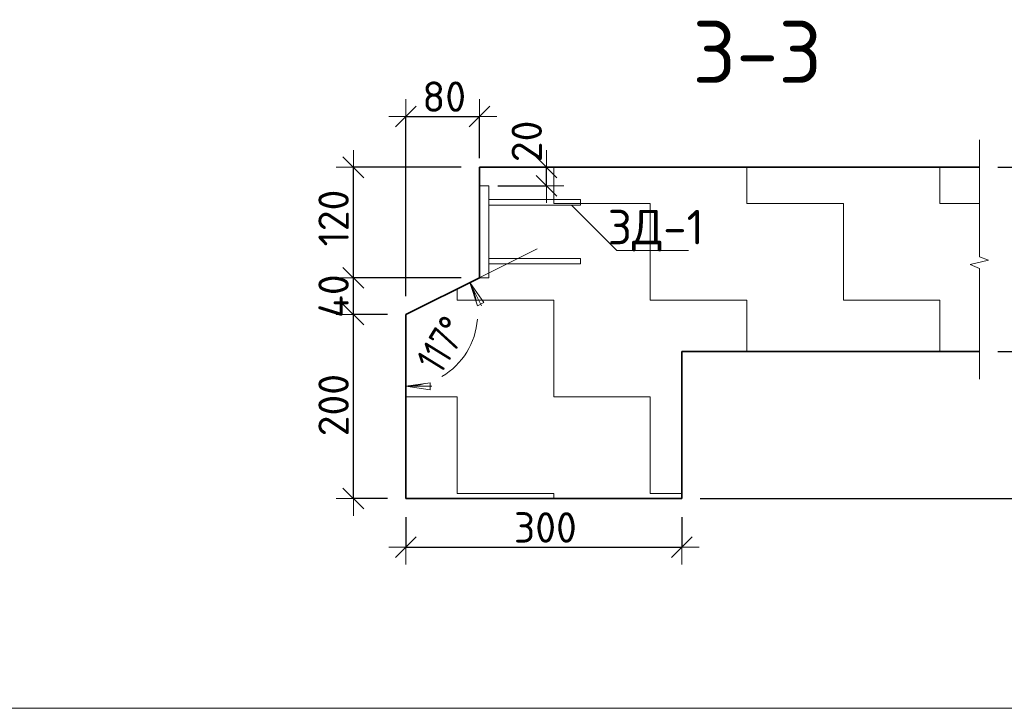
# Model space of a CAD drawing. Header units: metres. Extents: x -38 to 97, y -15 to 21.
# Tile 106 of 118: x 74.179 to 75.25, y 12.472 to 13.22. Entities that reach past the tile are written whole.
import ezdxf

# ---------------------------------------------------------------- set-up
doc = ezdxf.new("R2010")
doc.units = ezdxf.units.M
doc.header["$PDMODE"] = 65
for name, color, linetype, lineweight in [('XR$3$Перекрытие_ Сборный элемент', 7, 'Continuous', 35), ('XR$3$Размерная линия_ общее', 7, 'Continuous', 13), ('XR$3$Текст_ общее_1', 7, 'Continuous', 13), ('XR$5$Перекрытие_ Сборный элемент', 7, 'Continuous', 35), ('XR$5$Размерная линия_ общее', 7, 'Continuous', 13), ('XR$5$Текст_ общее_1', 7, 'Continuous', 13)]:
    doc.layers.add(name, color=color, linetype=linetype, lineweight=lineweight)
doc.styles.add('ISOCPEUR', font='txt')
doc.dimstyles.new('DIMSTYLE_11', dxfattribs={"dimtxt": 0.033, "dimasz": 0.0375, "dimexe": 0, "dimexo": 0, "dimgap": 0.0165, "dimtad": 2, "dimdec": 0, "dimlfac": 1000, "dimrnd": 1, "dimzin": 12, "dimdsep": 46, "dimtxsty": 'ISOCPEUR', "dimblk1": 'ALL_ML_STRICH', "dimblk2": 'ALL_ML_STRICH', "dimsah": 1, "dimcen": 0, "dimclrd": 7, "dimclre": 256, "dimclrt": 7, "dimadec": 0, "dimazin": 0, "dimtfac": 1, "dimtdec": 0, "dimtix": 1, "dimtmove": 2, "dimatfit": 3, "dimfxl": 0, "dimtvp": 1.2, "dimtzin": 0, "dimlwd": 0, "dimlwe": -3, "dimarcsym": 0})
doc.dimstyles.new('DIMSTYLE_28', dxfattribs={"dimtxt": 0.033, "dimasz": 0.0375, "dimexe": 0, "dimexo": 0, "dimgap": 0.0165, "dimtad": 2, "dimdec": 0, "dimlfac": 1000, "dimrnd": 5, "dimzin": 12, "dimdsep": 46, "dimtxsty": 'ISOCPEUR', "dimblk1": 'ALL_ML_STRICH', "dimblk2": 'ALL_ML_STRICH', "dimsah": 1, "dimcen": 0, "dimclrd": 7, "dimclre": 256, "dimclrt": 7, "dimadec": 0, "dimazin": 0, "dimtfac": 1, "dimtdec": 0, "dimtix": 1, "dimtmove": 2, "dimatfit": 3, "dimfxl": 0, "dimtzin": 0, "dimlwd": 0, "dimlwe": -3, "dimarcsym": 0})
doc.dimstyles.new('DIMSTYLE_29', dxfattribs={"dimtxt": 0.033, "dimasz": 0.0375, "dimexe": 0, "dimexo": 0, "dimgap": 0.0165, "dimtad": 2, "dimdec": 0, "dimlfac": 1000, "dimrnd": 5, "dimzin": 12, "dimdsep": 46, "dimtxsty": 'ISOCPEUR', "dimblk1": 'ALL_ML_STRICH', "dimblk2": 'ALL_ML_STRICH', "dimsah": 1, "dimcen": 0, "dimclrd": 7, "dimclre": 256, "dimclrt": 7, "dimadec": 0, "dimazin": 0, "dimtfac": 1, "dimtdec": 0, "dimtix": 1, "dimtmove": 2, "dimatfit": 3, "dimfxl": 0, "dimtvp": 1.2, "dimtzin": 0, "dimlwd": 0, "dimlwe": -3, "dimarcsym": 0})
doc.dimstyles.new('DIMSTYLE_30', dxfattribs={"dimtxt": 0.033, "dimasz": 0.0375, "dimexe": 0, "dimexo": 0, "dimgap": 0.0165, "dimtad": 2, "dimdec": 0, "dimlfac": 1000, "dimrnd": 5, "dimzin": 12, "dimdsep": 46, "dimtxsty": 'ISOCPEUR', "dimblk1": 'ALL_ML_STRICH', "dimblk2": 'ALL_ML_STRICH', "dimsah": 1, "dimcen": 0, "dimclrd": 7, "dimclre": 256, "dimclrt": 7, "dimadec": 0, "dimazin": 0, "dimtfac": 1, "dimtdec": 0, "dimtix": 1, "dimtmove": 2, "dimatfit": 3, "dimfxl": 0, "dimtzin": 0, "dimlwd": 0, "dimlwe": -3, "dimarcsym": 0})
doc.dimstyles.new('DIMSTYLE_37', dxfattribs={"dimtxt": 0.033, "dimasz": 0.0375, "dimexe": 0, "dimexo": 0, "dimgap": 0.0165, "dimtad": 2, "dimdec": 0, "dimlfac": 1000, "dimrnd": 5, "dimzin": 12, "dimdsep": 46, "dimtxsty": 'ISOCPEUR', "dimblk1": 'ALL_ML_STRICH', "dimblk2": 'ALL_ML_STRICH', "dimsah": 1, "dimcen": 0, "dimclrd": 7, "dimclre": 256, "dimclrt": 7, "dimadec": 0, "dimazin": 0, "dimtfac": 1, "dimtdec": 0, "dimtix": 1, "dimtmove": 2, "dimatfit": 3, "dimfxl": 0, "dimtvp": 1.2, "dimtzin": 0, "dimlwd": 0, "dimlwe": -3, "dimarcsym": 0})
doc.dimstyles.new('DIMSTYLE_8', dxfattribs={"dimtxt": 0.033, "dimasz": 0.0375, "dimexe": 0, "dimexo": 0, "dimgap": 0.0165, "dimtad": 2, "dimdec": 0, "dimlfac": 1000, "dimrnd": 1, "dimzin": 12, "dimdsep": 46, "dimtxsty": 'ISOCPEUR', "dimblk1": 'ALL_ML_STRICH', "dimblk2": 'ALL_ML_STRICH', "dimsah": 1, "dimcen": 0, "dimclrd": 7, "dimclre": 256, "dimclrt": 7, "dimadec": 0, "dimazin": 0, "dimtfac": 1, "dimtdec": 0, "dimtix": 1, "dimtmove": 2, "dimatfit": 3, "dimfxl": 0, "dimtzin": 0, "dimlwd": 0, "dimlwe": -3, "dimarcsym": 0})
pattern_1 = [(0, (0.21, 0.21), (0.105, 0.105), [0.105, -0.105]), (90, (0.21, 0.21), (-0.105, 0.105), [0.105, -0.105])]

# ---------------------------------------------------------------- blocks, each defined once
blk = doc.blocks.new('ЭЛЕМЕНТ_УЗОРА_4')
at = {"color": 7, "linetype": 'Continuous', "lineweight": 13, "transparency": 33554687}
blk.add_line((75.223, 12.8295), (75.223, 12.8295), dxfattribs=at)
blk.add_lwpolyline([(75.223, 13.0895), (75.223, 12.9623), (75.233, 12.9587), (75.213, 12.9538), (75.223, 12.9496), (75.223, 12.8295)], dxfattribs=at)
blk = doc.blocks.new('ALL_ML_STRICH')
at = {"color": 0, "linetype": 'ByBlock', "lineweight": -2}
for p, q in [((-0.3, -0.3), (0.3, 0.3)), ((0, -0.5), (0, 0.5)), ((-1, 0), (0.5, 0))]:
    blk.add_line(p, q, dxfattribs=at)
blk = doc.blocks.new('*D103')
at = {"layer": 'DEFPOINTS', "color": 7, "linetype": 'Continuous', "lineweight": 13, "transparency": 33554687}
for p in [(75.223, 13.0595), (75.3154, 13.0595), (75.223, 12.8595)]:
    blk.add_point(p, dxfattribs=at)
at = {"layer": 'XR$3$Размерная линия_ общее', "color": 253, "linetype": 'Continuous', "lineweight": -2, "true_color": 0xa0a0a0, "transparency": 33554687}
for p, q in [((75.243, 13.0595), (75.3154, 13.0595)), ((75.243, 12.8595), (75.3154, 12.8595))]:
    blk.add_line(p, q, dxfattribs=at)
at = {"layer": 'XR$3$Размерная линия_ общее', "color": 7, "linetype": 'Continuous', "lineweight": -2, "transparency": 33554687}
blk.add_line((75.3154, 13.0595), (75.3154, 12.8595), dxfattribs=at)
at = {"layer": 'XR$3$Размерная линия_ общее', "color": 7, "linetype": 'Continuous', "lineweight": 13, "transparency": 33554687, "xscale": 0.0375, "yscale": 0.0375, "zscale": 0.0375}
for p, rotation in [((75.3154, 13.0595), 90), ((75.3154, 12.8595), 270)]:
    blk.add_blockref('ALL_ML_STRICH', p, dxfattribs=dict(at, rotation=rotation))
at = {"layer": 'XR$3$Размерная линия_ общее', "color": 7, "linetype": 'Continuous', "lineweight": 13, "transparency": 33554687, "insert": (75.2939, 12.9611), "char_height": 0.033, "width": 0.099, "attachment_point": 5, "rotation": 90, "style": 'ISOCPEUR'}
blk.add_mtext('\\A1;{200}', dxfattribs=at)
blk = doc.blocks.new('*D104')
at = {"layer": 'DEFPOINTS', "color": 7, "linetype": 'Continuous', "lineweight": 13, "transparency": 33554687}
for p in [(75.223, 12.8595), (75.3154, 12.8595), (74.8994, 12.6995)]:
    blk.add_point(p, dxfattribs=at)
at = {"layer": 'XR$3$Размерная линия_ общее', "color": 253, "linetype": 'Continuous', "lineweight": -2, "true_color": 0xa0a0a0, "transparency": 33554687}
for p, q in [((75.243, 12.8595), (75.3154, 12.8595)), ((74.9194, 12.6995), (75.3154, 12.6995))]:
    blk.add_line(p, q, dxfattribs=at)
at = {"layer": 'XR$3$Размерная линия_ общее', "color": 7, "linetype": 'Continuous', "lineweight": -2, "transparency": 33554687}
blk.add_line((75.3154, 12.8595), (75.3154, 12.6995), dxfattribs=at)
at = {"layer": 'XR$3$Размерная линия_ общее', "color": 7, "linetype": 'Continuous', "lineweight": 13, "transparency": 33554687, "xscale": 0.0375, "yscale": 0.0375, "zscale": 0.0375}
for p, rotation in [((75.3154, 12.8595), 90), ((75.3154, 12.6995), 270)]:
    blk.add_blockref('ALL_ML_STRICH', p, dxfattribs=dict(at, rotation=rotation))
at = {"layer": 'XR$3$Размерная линия_ общее', "color": 7, "linetype": 'Continuous', "lineweight": 13, "transparency": 33554687, "insert": (75.2939, 12.7844), "char_height": 0.033, "width": 0.099, "attachment_point": 5, "rotation": 90, "style": 'ISOCPEUR'}
blk.add_mtext('\\A1;{160}', dxfattribs=at)
blk = doc.blocks.new('*D113')
at = {"layer": 'DEFPOINTS', "color": 7, "linetype": 'Continuous', "lineweight": 13, "transparency": 33554687}
for p in [(74.5994, 12.6995), (74.8994, 12.6995), (74.5994, 12.6467)]:
    blk.add_point(p, dxfattribs=at)
at = {"layer": 'XR$3$Размерная линия_ общее', "color": 253, "linetype": 'Continuous', "lineweight": -2, "true_color": 0xa0a0a0, "transparency": 33554687}
for p, q in [((74.5994, 12.6795), (74.5994, 12.6467)), ((74.8994, 12.6795), (74.8994, 12.6467))]:
    blk.add_line(p, q, dxfattribs=at)
at = {"layer": 'XR$3$Размерная линия_ общее', "color": 7, "linetype": 'Continuous', "lineweight": -2, "transparency": 33554687}
blk.add_line((74.5994, 12.6467), (74.8994, 12.6467), dxfattribs=at)
at = {"layer": 'XR$3$Размерная линия_ общее', "color": 7, "linetype": 'Continuous', "lineweight": 13, "transparency": 33554687, "xscale": 0.0375, "yscale": 0.0375, "zscale": 0.0375, "rotation": 180}
blk.add_blockref('ALL_ML_STRICH', (74.5994, 12.6467), dxfattribs=at)
at = {"layer": 'XR$3$Размерная линия_ общее', "color": 7, "linetype": 'Continuous', "lineweight": 13, "transparency": 33554687, "xscale": 0.0375, "yscale": 0.0375, "zscale": 0.0375}
blk.add_blockref('ALL_ML_STRICH', (74.8994, 12.6467), dxfattribs=at)
at = {"layer": 'XR$3$Размерная линия_ общее', "color": 7, "linetype": 'Continuous', "lineweight": 13, "transparency": 33554687, "insert": (74.751, 12.6682), "char_height": 0.033, "width": 0.099, "attachment_point": 5, "style": 'ISOCPEUR'}
blk.add_mtext('\\A1;{300}', dxfattribs=at)
blk = doc.blocks.new('*D224')
at = {"layer": 'DEFPOINTS', "color": 7, "linetype": 'Continuous', "lineweight": 13, "transparency": 33554687}
for p in [(74.5994, 12.8995), (74.5422, 12.6995), (74.5994, 12.6995)]:
    blk.add_point(p, dxfattribs=at)
at = {"layer": 'XR$3$Размерная линия_ общее', "color": 253, "linetype": 'Continuous', "lineweight": -2, "true_color": 0xa0a0a0, "transparency": 33554687}
for p, q in [((74.5794, 12.8995), (74.5422, 12.8995)), ((74.5794, 12.6995), (74.5422, 12.6995))]:
    blk.add_line(p, q, dxfattribs=at)
at = {"layer": 'XR$3$Размерная линия_ общее', "color": 7, "linetype": 'Continuous', "lineweight": -2, "transparency": 33554687}
blk.add_line((74.5422, 12.6995), (74.5422, 12.8995), dxfattribs=at)
at = {"layer": 'XR$3$Размерная линия_ общее', "color": 7, "linetype": 'Continuous', "lineweight": 13, "transparency": 33554687, "xscale": 0.0375, "yscale": 0.0375, "zscale": 0.0375}
for p, rotation in [((74.5422, 12.8995), 90), ((74.5422, 12.6995), 270)]:
    blk.add_blockref('ALL_ML_STRICH', p, dxfattribs=dict(at, rotation=rotation))
at = {"layer": 'XR$3$Размерная линия_ общее', "color": 7, "linetype": 'Continuous', "lineweight": 13, "transparency": 33554687, "insert": (74.5207, 12.8011), "char_height": 0.033, "width": 0.099, "attachment_point": 5, "rotation": 90, "style": 'ISOCPEUR'}
blk.add_mtext('\\A1;{200}', dxfattribs=at)
blk = doc.blocks.new('*D225')
at = {"layer": 'DEFPOINTS', "color": 7, "linetype": 'Continuous', "lineweight": 13, "transparency": 33554687}
for p in [(74.6794, 12.9395), (74.5422, 12.8995), (74.5994, 12.8995)]:
    blk.add_point(p, dxfattribs=at)
at = {"layer": 'XR$3$Размерная линия_ общее', "color": 253, "linetype": 'Continuous', "lineweight": -2, "true_color": 0xa0a0a0, "transparency": 33554687}
for p, q in [((74.6594, 12.9395), (74.5422, 12.9395)), ((74.5794, 12.8995), (74.5422, 12.8995))]:
    blk.add_line(p, q, dxfattribs=at)
at = {"layer": 'XR$3$Размерная линия_ общее', "color": 7, "linetype": 'Continuous', "lineweight": -2, "transparency": 33554687}
blk.add_line((74.5422, 12.8995), (74.5422, 12.9395), dxfattribs=at)
at = {"layer": 'XR$3$Размерная линия_ общее', "color": 7, "linetype": 'Continuous', "lineweight": 13, "transparency": 33554687, "xscale": 0.0375, "yscale": 0.0375, "zscale": 0.0375}
for p, rotation in [((74.5422, 12.9395), 90), ((74.5422, 12.8995), 270)]:
    blk.add_blockref('ALL_ML_STRICH', p, dxfattribs=dict(at, rotation=rotation))
at = {"layer": 'XR$3$Размерная линия_ общее', "color": 7, "linetype": 'Continuous', "lineweight": 13, "transparency": 33554687, "insert": (74.5207, 12.9195), "char_height": 0.033, "width": 0.066, "attachment_point": 5, "rotation": 90, "style": 'ISOCPEUR'}
blk.add_mtext('\\A1;{40}', dxfattribs=at)
blk = doc.blocks.new('*D226')
at = {"layer": 'DEFPOINTS', "color": 7, "linetype": 'Continuous', "lineweight": 13, "transparency": 33554687}
for p in [(74.6794, 13.0595), (74.5422, 12.9395), (74.6794, 12.9395)]:
    blk.add_point(p, dxfattribs=at)
at = {"layer": 'XR$3$Размерная линия_ общее', "color": 253, "linetype": 'Continuous', "lineweight": -2, "true_color": 0xa0a0a0, "transparency": 33554687}
for p, q in [((74.6594, 13.0595), (74.5422, 13.0595)), ((74.6594, 12.9395), (74.5422, 12.9395))]:
    blk.add_line(p, q, dxfattribs=at)
at = {"layer": 'XR$3$Размерная линия_ общее', "color": 7, "linetype": 'Continuous', "lineweight": -2, "transparency": 33554687}
blk.add_line((74.5422, 12.9395), (74.5422, 13.0595), dxfattribs=at)
at = {"layer": 'XR$3$Размерная линия_ общее', "color": 7, "linetype": 'Continuous', "lineweight": 13, "transparency": 33554687, "xscale": 0.0375, "yscale": 0.0375, "zscale": 0.0375}
for p, rotation in [((74.5422, 13.0595), 90), ((74.5422, 12.9395), 270)]:
    blk.add_blockref('ALL_ML_STRICH', p, dxfattribs=dict(at, rotation=rotation))
at = {"layer": 'XR$3$Размерная линия_ общее', "color": 7, "linetype": 'Continuous', "lineweight": 13, "transparency": 33554687, "insert": (74.5207, 13.0044), "char_height": 0.033, "width": 0.099, "attachment_point": 5, "rotation": 90, "style": 'ISOCPEUR'}
blk.add_mtext('\\A1;{120}', dxfattribs=at)
blk = doc.blocks.new('СЛОЖНЫЙ_ОБЪЕКТ_38')
at = {"layer": 'XR$3$Перекрытие_ Сборный элемент', "color": 7, "linetype": 'Continuous', "lineweight": 13, "transparency": 33554687}
for points in [[(74.6894, 12.9395), (74.6894, 13.0395), (74.6794, 13.0395), (74.6794, 12.9395), (74.6894, 12.9395)], [(74.6894, 13.0245), (74.6894, 13.0185), (74.7894, 13.0185), (74.7894, 13.0245), (74.6894, 13.0245)], [(74.6894, 12.9545), (74.6894, 12.9605), (74.7894, 12.9605), (74.7894, 12.9545), (74.6894, 12.9545)]]:
    blk.add_lwpolyline(points, close=True, dxfattribs=at)
blk = doc.blocks.new('*D230')
at = {"layer": 'DEFPOINTS', "color": 7, "linetype": 'Continuous', "lineweight": 13, "transparency": 33554687}
for p in [(74.5994, 13.1148), (74.6794, 13.0495), (74.5994, 12.8995)]:
    blk.add_point(p, dxfattribs=at)
at = {"layer": 'XR$3$Размерная линия_ общее', "color": 253, "linetype": 'Continuous', "lineweight": -2, "true_color": 0xa0a0a0, "transparency": 33554687}
for p, q in [((74.5994, 12.9195), (74.5994, 13.1148)), ((74.6794, 13.0695), (74.6794, 13.1148))]:
    blk.add_line(p, q, dxfattribs=at)
at = {"layer": 'XR$3$Размерная линия_ общее', "color": 7, "linetype": 'Continuous', "lineweight": -2, "transparency": 33554687}
blk.add_line((74.5994, 13.1148), (74.6794, 13.1148), dxfattribs=at)
at = {"layer": 'XR$3$Размерная линия_ общее', "color": 7, "linetype": 'Continuous', "lineweight": 13, "transparency": 33554687, "xscale": 0.0375, "yscale": 0.0375, "zscale": 0.0375, "rotation": 180}
blk.add_blockref('ALL_ML_STRICH', (74.5994, 13.1148), dxfattribs=at)
at = {"layer": 'XR$3$Размерная линия_ общее', "color": 7, "linetype": 'Continuous', "lineweight": 13, "transparency": 33554687, "xscale": 0.0375, "yscale": 0.0375, "zscale": 0.0375}
blk.add_blockref('ALL_ML_STRICH', (74.6794, 13.1148), dxfattribs=at)
at = {"layer": 'XR$3$Размерная линия_ общее', "color": 7, "linetype": 'Continuous', "lineweight": 13, "transparency": 33554687, "insert": (74.641, 13.1363), "char_height": 0.033, "width": 0.066, "attachment_point": 5, "style": 'ISOCPEUR'}
blk.add_mtext('\\A1;{80}', dxfattribs=at)
blk = doc.blocks.new('COMPLEX_ANGLEDIM_0')
at = {"color": 7, "linetype": 'Continuous', "lineweight": 13, "transparency": 33554687}
for p, q in [((74.6689, 12.9343), (74.6857, 12.9427)), ((74.6689, 12.9343), (74.6522, 12.9259)), ((74.6689, 12.9343), (74.684, 12.9125)), ((74.6773, 12.9091), (74.6689, 12.9343)), ((74.6689, 12.9343), (74.6815, 12.9091)), ((74.6689, 12.9343), (74.6689, 12.9343)), ((74.684, 12.9125), (74.6773, 12.9091)), ((74.5994, 12.8217), (74.5994, 12.8404)), ((74.6256, 12.8254), (74.5994, 12.8217)), ((74.5994, 12.8217), (74.6256, 12.8179)), ((74.5994, 12.8217), (74.6275, 12.8217)), ((74.5994, 12.8217), (74.5994, 12.8217)), ((74.5994, 12.8217), (74.5994, 12.8029)), ((74.6256, 12.8179), (74.6256, 12.8254))]:
    blk.add_line(p, q, dxfattribs=at)
for start, end in [(10.7874, 26.5651), (300.1653, 356.3998), (270, 285.2956)]:
    blk.add_arc((74.5994, 12.8995), 0.0778, start, end, dxfattribs=at)
at = {"color": 7, "linetype": 'Continuous', "lineweight": 13, "transparency": 33554687, "insert": (74.6371, 12.8332), "char_height": 0.033, "width": 0.088972, "attachment_point": 7, "rotation": 58.2825, "style": 'ISOCPEUR'}
blk.add_mtext('\\W0.79;117%%d', dxfattribs=at)
blk = doc.blocks.new('*D232')
at = {"layer": 'DEFPOINTS', "color": 7, "linetype": 'Continuous', "lineweight": 13, "transparency": 33554687}
for p in [(74.6794, 13.0595), (74.6794, 13.0395), (74.7524, 13.0395)]:
    blk.add_point(p, dxfattribs=at)
at = {"layer": 'XR$3$Размерная линия_ общее', "color": 253, "linetype": 'Continuous', "lineweight": -2, "true_color": 0xa0a0a0, "transparency": 33554687}
for p, q in [((74.6994, 13.0595), (74.7524, 13.0595)), ((74.6994, 13.0395), (74.7524, 13.0395))]:
    blk.add_line(p, q, dxfattribs=at)
at = {"layer": 'XR$3$Размерная линия_ общее', "color": 7, "linetype": 'Continuous', "lineweight": -2, "transparency": 33554687}
blk.add_line((74.7524, 13.0395), (74.7524, 13.0595), dxfattribs=at)
at = {"layer": 'XR$3$Размерная линия_ общее', "color": 7, "linetype": 'Continuous', "lineweight": 13, "transparency": 33554687, "xscale": 0.0375, "yscale": 0.0375, "zscale": 0.0375}
for p, rotation in [((74.7524, 13.0595), 90), ((74.7524, 13.0395), 270)]:
    blk.add_blockref('ALL_ML_STRICH', p, dxfattribs=dict(at, rotation=rotation))
at = {"layer": 'XR$3$Размерная линия_ общее', "color": 7, "linetype": 'Continuous', "lineweight": 13, "transparency": 33554687, "insert": (74.7308, 13.0877), "char_height": 0.033, "width": 0.066, "attachment_point": 5, "rotation": 90, "style": 'ISOCPEUR'}
blk.add_mtext('\\A1;{20}', dxfattribs=at)
blk = doc.blocks.new('ЭЛЕМЕНТ_УЗОРА_26')
at = {"color": 7, "linetype": 'Continuous', "lineweight": 13, "transparency": 33554687}
blk.add_line((75.223, 12.8295), (75.223, 12.8295), dxfattribs=at)
blk.add_lwpolyline([(75.223, 13.0895), (75.223, 12.9623), (75.233, 12.9587), (75.213, 12.9538), (75.223, 12.9496), (75.223, 12.8295)], dxfattribs=at)
blk = doc.blocks.new('*D607')
at = {"layer": 'DEFPOINTS', "color": 7, "linetype": 'Continuous', "lineweight": 13, "transparency": 33554687}
for p in [(75.223, 13.0595), (75.3154, 13.0595), (75.223, 12.8595)]:
    blk.add_point(p, dxfattribs=at)
at = {"layer": 'XR$5$Размерная линия_ общее', "color": 253, "linetype": 'Continuous', "lineweight": -2, "true_color": 0xa0a0a0, "transparency": 33554687}
for p, q in [((75.243, 13.0595), (75.3154, 13.0595)), ((75.243, 12.8595), (75.3154, 12.8595))]:
    blk.add_line(p, q, dxfattribs=at)
at = {"layer": 'XR$5$Размерная линия_ общее', "color": 7, "linetype": 'Continuous', "lineweight": -2, "transparency": 33554687}
blk.add_line((75.3154, 13.0595), (75.3154, 12.8595), dxfattribs=at)
at = {"layer": 'XR$5$Размерная линия_ общее', "color": 7, "linetype": 'Continuous', "lineweight": 13, "transparency": 33554687, "xscale": 0.0375, "yscale": 0.0375, "zscale": 0.0375}
for p, rotation in [((75.3154, 13.0595), 90), ((75.3154, 12.8595), 270)]:
    blk.add_blockref('ALL_ML_STRICH', p, dxfattribs=dict(at, rotation=rotation))
at = {"layer": 'XR$5$Размерная линия_ общее', "color": 7, "linetype": 'Continuous', "lineweight": 13, "transparency": 33554687, "insert": (75.2939, 12.9611), "char_height": 0.033, "width": 0.099, "attachment_point": 5, "rotation": 90, "style": 'ISOCPEUR'}
blk.add_mtext('\\A1;{200}', dxfattribs=at)
blk = doc.blocks.new('*D608')
at = {"layer": 'DEFPOINTS', "color": 7, "linetype": 'Continuous', "lineweight": 13, "transparency": 33554687}
for p in [(75.223, 12.8595), (75.3154, 12.8595), (74.8994, 12.6995)]:
    blk.add_point(p, dxfattribs=at)
at = {"layer": 'XR$5$Размерная линия_ общее', "color": 253, "linetype": 'Continuous', "lineweight": -2, "true_color": 0xa0a0a0, "transparency": 33554687}
for p, q in [((75.243, 12.8595), (75.3154, 12.8595)), ((74.9194, 12.6995), (75.3154, 12.6995))]:
    blk.add_line(p, q, dxfattribs=at)
at = {"layer": 'XR$5$Размерная линия_ общее', "color": 7, "linetype": 'Continuous', "lineweight": -2, "transparency": 33554687}
blk.add_line((75.3154, 12.8595), (75.3154, 12.6995), dxfattribs=at)
at = {"layer": 'XR$5$Размерная линия_ общее', "color": 7, "linetype": 'Continuous', "lineweight": 13, "transparency": 33554687, "xscale": 0.0375, "yscale": 0.0375, "zscale": 0.0375}
for p, rotation in [((75.3154, 12.8595), 90), ((75.3154, 12.6995), 270)]:
    blk.add_blockref('ALL_ML_STRICH', p, dxfattribs=dict(at, rotation=rotation))
at = {"layer": 'XR$5$Размерная линия_ общее', "color": 7, "linetype": 'Continuous', "lineweight": 13, "transparency": 33554687, "insert": (75.2939, 12.7844), "char_height": 0.033, "width": 0.099, "attachment_point": 5, "rotation": 90, "style": 'ISOCPEUR'}
blk.add_mtext('\\A1;{160}', dxfattribs=at)
blk = doc.blocks.new('*D613')
at = {"layer": 'DEFPOINTS', "color": 7, "linetype": 'Continuous', "lineweight": 13, "transparency": 33554687}
for p in [(74.5994, 12.6995), (74.8994, 12.6995), (74.5994, 12.6467)]:
    blk.add_point(p, dxfattribs=at)
at = {"layer": 'XR$5$Размерная линия_ общее', "color": 253, "linetype": 'Continuous', "lineweight": -2, "true_color": 0xa0a0a0, "transparency": 33554687}
for p, q in [((74.5994, 12.6795), (74.5994, 12.6467)), ((74.8994, 12.6795), (74.8994, 12.6467))]:
    blk.add_line(p, q, dxfattribs=at)
at = {"layer": 'XR$5$Размерная линия_ общее', "color": 7, "linetype": 'Continuous', "lineweight": -2, "transparency": 33554687}
blk.add_line((74.5994, 12.6467), (74.8994, 12.6467), dxfattribs=at)
at = {"layer": 'XR$5$Размерная линия_ общее', "color": 7, "linetype": 'Continuous', "lineweight": 13, "transparency": 33554687, "xscale": 0.0375, "yscale": 0.0375, "zscale": 0.0375, "rotation": 180}
blk.add_blockref('ALL_ML_STRICH', (74.5994, 12.6467), dxfattribs=at)
at = {"layer": 'XR$5$Размерная линия_ общее', "color": 7, "linetype": 'Continuous', "lineweight": 13, "transparency": 33554687, "xscale": 0.0375, "yscale": 0.0375, "zscale": 0.0375}
blk.add_blockref('ALL_ML_STRICH', (74.8994, 12.6467), dxfattribs=at)
at = {"layer": 'XR$5$Размерная линия_ общее', "color": 7, "linetype": 'Continuous', "lineweight": 13, "transparency": 33554687, "insert": (74.751, 12.6682), "char_height": 0.033, "width": 0.099, "attachment_point": 5, "style": 'ISOCPEUR'}
blk.add_mtext('\\A1;{300}', dxfattribs=at)
blk = doc.blocks.new('*D614')
at = {"layer": 'DEFPOINTS', "color": 7, "linetype": 'Continuous', "lineweight": 13, "transparency": 33554687}
for p in [(74.5994, 12.8995), (74.5422, 12.6995), (74.5994, 12.6995)]:
    blk.add_point(p, dxfattribs=at)
at = {"layer": 'XR$5$Размерная линия_ общее', "color": 253, "linetype": 'Continuous', "lineweight": -2, "true_color": 0xa0a0a0, "transparency": 33554687}
for p, q in [((74.5794, 12.8995), (74.5422, 12.8995)), ((74.5794, 12.6995), (74.5422, 12.6995))]:
    blk.add_line(p, q, dxfattribs=at)
at = {"layer": 'XR$5$Размерная линия_ общее', "color": 7, "linetype": 'Continuous', "lineweight": -2, "transparency": 33554687}
blk.add_line((74.5422, 12.6995), (74.5422, 12.8995), dxfattribs=at)
at = {"layer": 'XR$5$Размерная линия_ общее', "color": 7, "linetype": 'Continuous', "lineweight": 13, "transparency": 33554687, "xscale": 0.0375, "yscale": 0.0375, "zscale": 0.0375}
for p, rotation in [((74.5422, 12.8995), 90), ((74.5422, 12.6995), 270)]:
    blk.add_blockref('ALL_ML_STRICH', p, dxfattribs=dict(at, rotation=rotation))
at = {"layer": 'XR$5$Размерная линия_ общее', "color": 7, "linetype": 'Continuous', "lineweight": 13, "transparency": 33554687, "insert": (74.5207, 12.8011), "char_height": 0.033, "width": 0.099, "attachment_point": 5, "rotation": 90, "style": 'ISOCPEUR'}
blk.add_mtext('\\A1;{200}', dxfattribs=at)
blk = doc.blocks.new('*D615')
at = {"layer": 'DEFPOINTS', "color": 7, "linetype": 'Continuous', "lineweight": 13, "transparency": 33554687}
for p in [(74.6794, 12.9395), (74.5422, 12.8995), (74.5994, 12.8995)]:
    blk.add_point(p, dxfattribs=at)
at = {"layer": 'XR$5$Размерная линия_ общее', "color": 253, "linetype": 'Continuous', "lineweight": -2, "true_color": 0xa0a0a0, "transparency": 33554687}
for p, q in [((74.6594, 12.9395), (74.5422, 12.9395)), ((74.5794, 12.8995), (74.5422, 12.8995))]:
    blk.add_line(p, q, dxfattribs=at)
at = {"layer": 'XR$5$Размерная линия_ общее', "color": 7, "linetype": 'Continuous', "lineweight": -2, "transparency": 33554687}
blk.add_line((74.5422, 12.8995), (74.5422, 12.9395), dxfattribs=at)
at = {"layer": 'XR$5$Размерная линия_ общее', "color": 7, "linetype": 'Continuous', "lineweight": 13, "transparency": 33554687, "xscale": 0.0375, "yscale": 0.0375, "zscale": 0.0375}
for p, rotation in [((74.5422, 12.9395), 90), ((74.5422, 12.8995), 270)]:
    blk.add_blockref('ALL_ML_STRICH', p, dxfattribs=dict(at, rotation=rotation))
at = {"layer": 'XR$5$Размерная линия_ общее', "color": 7, "linetype": 'Continuous', "lineweight": 13, "transparency": 33554687, "insert": (74.5207, 12.9195), "char_height": 0.033, "width": 0.066, "attachment_point": 5, "rotation": 90, "style": 'ISOCPEUR'}
blk.add_mtext('\\A1;{40}', dxfattribs=at)
blk = doc.blocks.new('*D616')
at = {"layer": 'DEFPOINTS', "color": 7, "linetype": 'Continuous', "lineweight": 13, "transparency": 33554687}
for p in [(74.6794, 13.0595), (74.5422, 12.9395), (74.6794, 12.9395)]:
    blk.add_point(p, dxfattribs=at)
at = {"layer": 'XR$5$Размерная линия_ общее', "color": 253, "linetype": 'Continuous', "lineweight": -2, "true_color": 0xa0a0a0, "transparency": 33554687}
for p, q in [((74.6594, 13.0595), (74.5422, 13.0595)), ((74.6594, 12.9395), (74.5422, 12.9395))]:
    blk.add_line(p, q, dxfattribs=at)
at = {"layer": 'XR$5$Размерная линия_ общее', "color": 7, "linetype": 'Continuous', "lineweight": -2, "transparency": 33554687}
blk.add_line((74.5422, 12.9395), (74.5422, 13.0595), dxfattribs=at)
at = {"layer": 'XR$5$Размерная линия_ общее', "color": 7, "linetype": 'Continuous', "lineweight": 13, "transparency": 33554687, "xscale": 0.0375, "yscale": 0.0375, "zscale": 0.0375}
for p, rotation in [((74.5422, 13.0595), 90), ((74.5422, 12.9395), 270)]:
    blk.add_blockref('ALL_ML_STRICH', p, dxfattribs=dict(at, rotation=rotation))
at = {"layer": 'XR$5$Размерная линия_ общее', "color": 7, "linetype": 'Continuous', "lineweight": 13, "transparency": 33554687, "insert": (74.5207, 13.0044), "char_height": 0.033, "width": 0.099, "attachment_point": 5, "rotation": 90, "style": 'ISOCPEUR'}
blk.add_mtext('\\A1;{120}', dxfattribs=at)
blk = doc.blocks.new('СЛОЖНЫЙ_ОБЪЕКТ_79')
at = {"layer": 'XR$5$Перекрытие_ Сборный элемент', "color": 7, "linetype": 'Continuous', "lineweight": 13, "transparency": 33554687}
for points in [[(74.6894, 12.9395), (74.6894, 13.0395), (74.6794, 13.0395), (74.6794, 12.9395), (74.6894, 12.9395)], [(74.6894, 13.0245), (74.6894, 13.0185), (74.7894, 13.0185), (74.7894, 13.0245), (74.6894, 13.0245)], [(74.6894, 12.9545), (74.6894, 12.9605), (74.7894, 12.9605), (74.7894, 12.9545), (74.6894, 12.9545)]]:
    blk.add_lwpolyline(points, close=True, dxfattribs=at)
blk = doc.blocks.new('*D620')
at = {"layer": 'DEFPOINTS', "color": 7, "linetype": 'Continuous', "lineweight": 13, "transparency": 33554687}
for p in [(74.5994, 13.1148), (74.6794, 13.0495), (74.5994, 12.8995)]:
    blk.add_point(p, dxfattribs=at)
at = {"layer": 'XR$5$Размерная линия_ общее', "color": 253, "linetype": 'Continuous', "lineweight": -2, "true_color": 0xa0a0a0, "transparency": 33554687}
for p, q in [((74.5994, 12.9195), (74.5994, 13.1148)), ((74.6794, 13.0695), (74.6794, 13.1148))]:
    blk.add_line(p, q, dxfattribs=at)
at = {"layer": 'XR$5$Размерная линия_ общее', "color": 7, "linetype": 'Continuous', "lineweight": -2, "transparency": 33554687}
blk.add_line((74.5994, 13.1148), (74.6794, 13.1148), dxfattribs=at)
at = {"layer": 'XR$5$Размерная линия_ общее', "color": 7, "linetype": 'Continuous', "lineweight": 13, "transparency": 33554687, "xscale": 0.0375, "yscale": 0.0375, "zscale": 0.0375, "rotation": 180}
blk.add_blockref('ALL_ML_STRICH', (74.5994, 13.1148), dxfattribs=at)
at = {"layer": 'XR$5$Размерная линия_ общее', "color": 7, "linetype": 'Continuous', "lineweight": 13, "transparency": 33554687, "xscale": 0.0375, "yscale": 0.0375, "zscale": 0.0375}
blk.add_blockref('ALL_ML_STRICH', (74.6794, 13.1148), dxfattribs=at)
at = {"layer": 'XR$5$Размерная линия_ общее', "color": 7, "linetype": 'Continuous', "lineweight": 13, "transparency": 33554687, "insert": (74.641, 13.1363), "char_height": 0.033, "width": 0.066, "attachment_point": 5, "style": 'ISOCPEUR'}
blk.add_mtext('\\A1;{80}', dxfattribs=at)
blk = doc.blocks.new('*D621')
at = {"layer": 'DEFPOINTS', "color": 7, "linetype": 'Continuous', "lineweight": 13, "transparency": 33554687}
for p in [(74.6794, 13.0595), (74.6794, 13.0395), (74.7524, 13.0395)]:
    blk.add_point(p, dxfattribs=at)
at = {"layer": 'XR$5$Размерная линия_ общее', "color": 253, "linetype": 'Continuous', "lineweight": -2, "true_color": 0xa0a0a0, "transparency": 33554687}
for p, q in [((74.6994, 13.0595), (74.7524, 13.0595)), ((74.6994, 13.0395), (74.7524, 13.0395))]:
    blk.add_line(p, q, dxfattribs=at)
at = {"layer": 'XR$5$Размерная линия_ общее', "color": 7, "linetype": 'Continuous', "lineweight": -2, "transparency": 33554687}
blk.add_line((74.7524, 13.0395), (74.7524, 13.0595), dxfattribs=at)
at = {"layer": 'XR$5$Размерная линия_ общее', "color": 7, "linetype": 'Continuous', "lineweight": 13, "transparency": 33554687, "xscale": 0.0375, "yscale": 0.0375, "zscale": 0.0375}
for p, rotation in [((74.7524, 13.0595), 90), ((74.7524, 13.0395), 270)]:
    blk.add_blockref('ALL_ML_STRICH', p, dxfattribs=dict(at, rotation=rotation))
at = {"layer": 'XR$5$Размерная линия_ общее', "color": 7, "linetype": 'Continuous', "lineweight": 13, "transparency": 33554687, "insert": (74.7308, 13.0877), "char_height": 0.033, "width": 0.066, "attachment_point": 5, "rotation": 90, "style": 'ISOCPEUR'}
blk.add_mtext('\\A1;{20}', dxfattribs=at)
blk = doc.blocks.new('COMPLEX_ANGLEDIM_1')
at = {"color": 7, "linetype": 'Continuous', "lineweight": 13, "transparency": 33554687}
for p, q in [((74.6689, 12.9343), (74.6857, 12.9427)), ((74.6689, 12.9343), (74.6522, 12.9259)), ((74.6689, 12.9343), (74.684, 12.9125)), ((74.6773, 12.9091), (74.6689, 12.9343)), ((74.6689, 12.9343), (74.6815, 12.9091)), ((74.6689, 12.9343), (74.6689, 12.9343)), ((74.684, 12.9125), (74.6773, 12.9091)), ((74.5994, 12.8217), (74.5994, 12.8404)), ((74.6256, 12.8254), (74.5994, 12.8217)), ((74.5994, 12.8217), (74.6256, 12.8179)), ((74.5994, 12.8217), (74.6275, 12.8217)), ((74.5994, 12.8217), (74.5994, 12.8217)), ((74.5994, 12.8217), (74.5994, 12.8029)), ((74.6256, 12.8179), (74.6256, 12.8254))]:
    blk.add_line(p, q, dxfattribs=at)
for start, end in [(10.7874, 26.5651), (300.1653, 356.3998), (270, 285.2956)]:
    blk.add_arc((74.5994, 12.8995), 0.0778, start, end, dxfattribs=at)
at = {"color": 7, "linetype": 'Continuous', "lineweight": 13, "transparency": 33554687, "insert": (74.6371, 12.8332), "char_height": 0.033, "width": 0.088972, "attachment_point": 7, "rotation": 58.2825, "style": 'ISOCPEUR'}
blk.add_mtext('\\W0.79;117%%d', dxfattribs=at)

msp = doc.modelspace()

# ---------------------------------------------------------------- hatches: boundary and pattern name
at = {"linetype": 'Continuous', "lineweight": 13, "transparency": 33554687}
h = msp.add_hatch(dxfattribs=at)
h.set_pattern_fill('____', scale=0.105, style=0, pattern_type=2)
h.set_pattern_definition(pattern_1)
h.paths.add_polyline_path([(74.6794, 12.9395), (74.5994, 12.8995), (74.5994, 12.6995), (74.8994, 12.6995), (74.8994, 12.8595), (75.223, 12.8595), (75.223, 13.0595), (74.6794, 13.0595)], flags=0)
h = msp.add_hatch(dxfattribs=at)
h.set_pattern_fill('____', scale=0.105, style=0, pattern_type=2)
h.set_pattern_definition(pattern_1)
h.paths.add_polyline_path([(74.6794, 12.9395), (74.5994, 12.8995), (74.5994, 12.6995), (74.8994, 12.6995), (74.8994, 12.8595), (75.223, 12.8595), (75.223, 13.0595), (74.6794, 13.0595)], flags=0)

# ---------------------------------------------------------------- linework, layer by layer
at = {"color": 7, "linetype": 'Continuous', "lineweight": 35, "transparency": 33554687}
for p, q in [((75.223, 13.0595), (74.6794, 13.0595)), ((74.6794, 13.0595), (74.6794, 12.9395)), ((75.223, 13.0595), (74.6794, 13.0595)), ((74.6794, 13.0595), (74.6794, 12.9395)), ((74.6794, 12.9395), (74.5994, 12.8995)), ((74.6794, 12.9395), (74.5994, 12.8995)), ((74.5994, 12.8995), (74.5994, 12.8595)), ((74.5994, 12.8995), (74.5994, 12.8595)), ((74.5994, 12.8595), (74.5994, 12.6995)), ((74.5994, 12.8595), (74.5994, 12.6995)), ((74.8994, 12.6995), (74.8994, 12.8595)), ((74.8994, 12.8595), (75.223, 12.8595)), ((74.8994, 12.6995), (74.8994, 12.8595)), ((74.8994, 12.8595), (75.223, 12.8595)), ((74.5994, 12.6995), (74.8994, 12.6995)), ((74.5994, 12.6995), (74.8994, 12.6995))]:
    msp.add_line(p, q, dxfattribs=at)
at = {"color": 7, "linetype": 'Continuous', "lineweight": 13, "transparency": 33554687}
for p, q in [((74.5994, 12.8995), (74.742, 12.9708)), ((74.5994, 12.8995), (74.742, 12.9708)), ((86.4198, 12.4717), (67.9198, 12.4717))]:
    msp.add_line(p, q, dxfattribs=at)
msp.add_lwpolyline([(74.7794, 13.0185), (74.8289, 12.969), (74.9067, 12.969)], dxfattribs=at)
msp.add_lwpolyline([(74.7794, 13.0185), (74.8289, 12.969), (74.9067, 12.969)], dxfattribs=at)

# ---------------------------------------------------------------- block references
for name in ['ЭЛЕМЕНТ_УЗОРА_4', 'ЭЛЕМЕНТ_УЗОРА_26', 'COMPLEX_ANGLEDIM_0', 'COMPLEX_ANGLEDIM_1']:
    msp.add_blockref(name, (0, 0), dxfattribs=at)
at = {"layer": 'XR$3$Перекрытие_ Сборный элемент', "color": 7, "linetype": 'Continuous', "lineweight": 13, "transparency": 33554687}
msp.add_blockref('СЛОЖНЫЙ_ОБЪЕКТ_38', (0, 0), dxfattribs=at)
at = {"layer": 'XR$5$Перекрытие_ Сборный элемент', "color": 7, "linetype": 'Continuous', "lineweight": 13, "transparency": 33554687}
msp.add_blockref('СЛОЖНЫЙ_ОБЪЕКТ_79', (0, 0), dxfattribs=at)

# ---------------------------------------------------------------- texts
at = {"color": 7, "linetype": 'Continuous', "lineweight": 50, "transparency": 33554687, "insert": (74.9815, 13.1849), "char_height": 0.0675, "width": 0.172565, "attachment_point": 5, "style": 'ISOCPEUR'}
msp.add_mtext('\\A1;{\\fISOCPEUR|i0|b0;\\H0.067500;\\W1.000000;\\C7;3-3}\\P', dxfattribs=at)
msp.add_mtext('\\A1;{\\fISOCPEUR|i0|b0;\\H0.067500;\\W1.000000;\\C7;3-3}\\P', dxfattribs=at)
at = {"layer": 'XR$3$Текст_ общее_1', "color": 7, "linetype": 'Continuous', "lineweight": 13, "transparency": 33554687, "insert": (74.8711, 12.9907), "char_height": 0.0375, "width": 0.123317, "attachment_point": 5, "style": 'ISOCPEUR'}
msp.add_mtext('\\A1;{\\fISOCPEUR|i0|b0;\\H0.037500;\\W1.000000;\\C7;ЗД-1}\\P', dxfattribs=at)
at = {"layer": 'XR$5$Текст_ общее_1', "color": 7, "linetype": 'Continuous', "lineweight": 13, "transparency": 33554687, "insert": (74.8711, 12.9907), "char_height": 0.0375, "width": 0.123317, "attachment_point": 5, "style": 'ISOCPEUR'}
msp.add_mtext('\\A1;{\\fISOCPEUR|i0|b0;\\H0.037500;\\W1.000000;\\C7;ЗД-1}\\P', dxfattribs=at)

# ---------------------------------------------------------------- dimensions: what is measured, and where the dimension line sits
at = {"layer": 'XR$3$Размерная линия_ общее', "color": 7, "linetype": 'Continuous', "lineweight": 13, "transparency": 33554687}
for base, p1, p2, picture, middle in [((74.6794, 13.1148), (74.5994, 12.9195), (74.6794, 13.0695), '*D230', (74.641, 13.1363)), ((74.8994, 12.6467), (74.5994, 12.6795), (74.8994, 12.6795), '*D113', (74.751, 12.6682))]:
    dim = msp.add_linear_dim(base=base, p1=p1, p2=p2, dimstyle='DIMSTYLE_8', override={"dimpost": '<>', "dimclrd": 7, "dimclre": 253, "dimclrt": 7, "dimlwd": 0, "dimlwe": 65533}, dxfattribs=at)
    dim.commit()
    dim.dimension.update_dxf_attribs({"geometry": picture, "text_midpoint": middle, "dimtype": 160})
for base, p1, p2, angle, dimstyle, picture, middle in [((74.7524, 13.0595), (74.6994, 13.0395), (74.6994, 13.0595), 90, 'DIMSTYLE_11', '*D232', (74.7308, 13.0877)), ((74.5422, 13.0595), (74.6594, 12.9395), (74.6594, 13.0595), 90, 'DIMSTYLE_30', '*D226', (74.5207, 13.0044)), ((75.3154, 12.8595), (75.243, 13.0595), (75.243, 12.8595), 270, 'DIMSTYLE_8', '*D103', (75.2939, 12.9611)), ((74.5422, 12.9395), (74.5794, 12.8995), (74.6594, 12.9395), 90, 'DIMSTYLE_29', '*D225', (74.5207, 12.9195)), ((74.5422, 12.8995), (74.5794, 12.6995), (74.5794, 12.8995), 90, 'DIMSTYLE_28', '*D224', (74.5207, 12.8011)), ((75.3154, 12.6995), (75.243, 12.8595), (74.9194, 12.6995), 270, 'DIMSTYLE_8', '*D104', (75.2939, 12.7844))]:
    dim = msp.add_linear_dim(base=base, p1=p1, p2=p2, angle=angle, dimstyle=dimstyle, override={"dimpost": '<>', "dimclrd": 7, "dimclre": 253, "dimclrt": 7, "dimlwd": 0, "dimlwe": 65533}, dxfattribs=at)
    dim.commit()
    dim.dimension.update_dxf_attribs({"geometry": picture, "text_midpoint": middle, "dimtype": 160})
at = {"layer": 'XR$5$Размерная линия_ общее', "color": 7, "linetype": 'Continuous', "lineweight": 13, "transparency": 33554687}
for base, p1, p2, picture, middle in [((74.6794, 13.1148), (74.5994, 12.9195), (74.6794, 13.0695), '*D620', (74.641, 13.1363)), ((74.8994, 12.6467), (74.5994, 12.6795), (74.8994, 12.6795), '*D613', (74.751, 12.6682))]:
    dim = msp.add_linear_dim(base=base, p1=p1, p2=p2, dimstyle='DIMSTYLE_8', override={"dimpost": '<>', "dimclrd": 7, "dimclre": 253, "dimclrt": 7, "dimlwd": 0, "dimlwe": 65533}, dxfattribs=at)
    dim.commit()
    dim.dimension.update_dxf_attribs({"geometry": picture, "text_midpoint": middle, "dimtype": 160})
for base, p1, p2, angle, dimstyle, picture, middle in [((74.7524, 13.0595), (74.6994, 13.0395), (74.6994, 13.0595), 90, 'DIMSTYLE_11', '*D621', (74.7308, 13.0877)), ((74.5422, 13.0595), (74.6594, 12.9395), (74.6594, 13.0595), 90, 'DIMSTYLE_30', '*D616', (74.5207, 13.0044)), ((75.3154, 12.8595), (75.243, 13.0595), (75.243, 12.8595), 270, 'DIMSTYLE_8', '*D607', (75.2939, 12.9611)), ((74.5422, 12.9395), (74.5794, 12.8995), (74.6594, 12.9395), 90, 'DIMSTYLE_37', '*D615', (74.5207, 12.9195)), ((74.5422, 12.8995), (74.5794, 12.6995), (74.5794, 12.8995), 90, 'DIMSTYLE_30', '*D614', (74.5207, 12.8011)), ((75.3154, 12.6995), (75.243, 12.8595), (74.9194, 12.6995), 270, 'DIMSTYLE_8', '*D608', (75.2939, 12.7844))]:
    dim = msp.add_linear_dim(base=base, p1=p1, p2=p2, angle=angle, dimstyle=dimstyle, override={"dimpost": '<>', "dimclrd": 7, "dimclre": 253, "dimclrt": 7, "dimlwd": 0, "dimlwe": 65533}, dxfattribs=at)
    dim.commit()
    dim.dimension.update_dxf_attribs({"geometry": picture, "text_midpoint": middle, "dimtype": 160})

doc.saveas('drawing.dxf')
